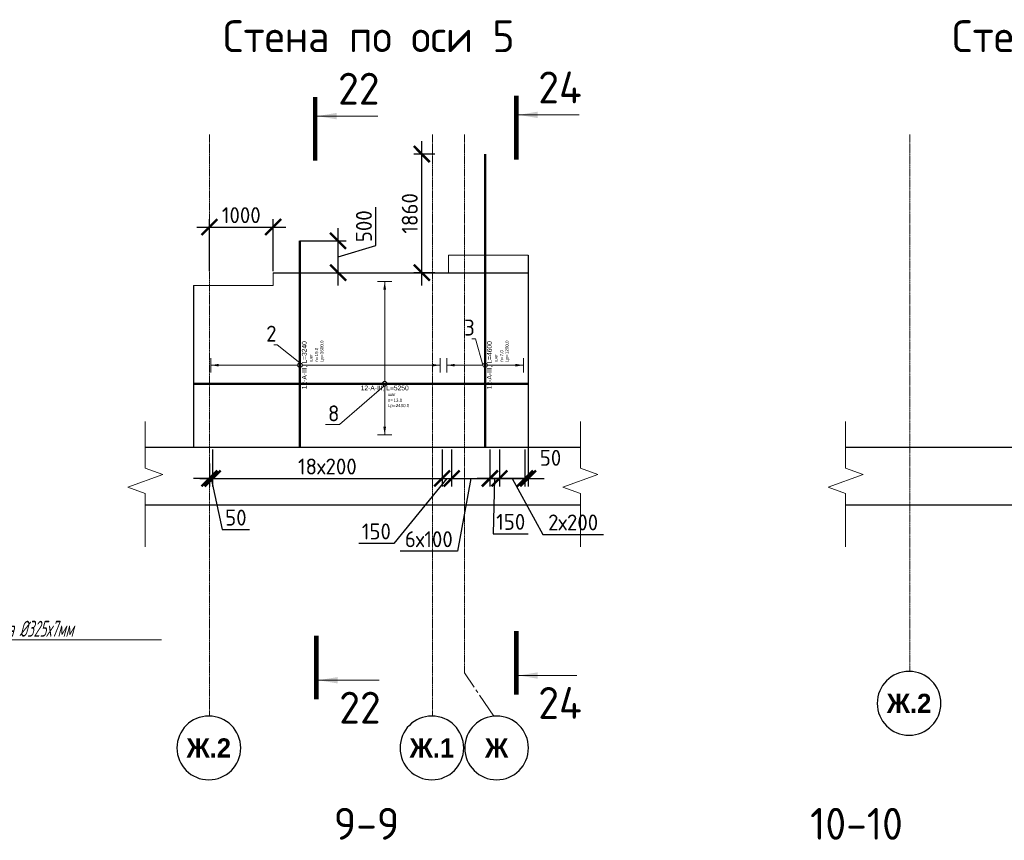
# Model space of a CAD drawing. Header units: millimetres. Extents: x 376598 to 1249954, y -318491 to -22134.
# Tile 243 of 256: x 631411 to 646857, y -49446 to -36580. Entities that reach past the tile are written whole.
import ezdxf
from ezdxf import colors
from ezdxf.entities.mleader import LeaderData, LeaderLine
from ezdxf.enums import TextEntityAlignment as Align
from ezdxf.math import Vec2, Vec3

# ---------------------------------------------------------------- set-up
doc = ezdxf.new("R2010")
doc.units = ezdxf.units.MM
doc.set_wipeout_variables(frame=1)
doc.linetypes.add('______5', pattern=[1100, 800, -100, 100, -100])
doc.linetypes.add('осевая', pattern=[50.8, 31.75, -6.35, 6.35, -6.35])
for name, color, linetype, lineweight in [('Standard', 7, 'Continuous', 25), ('АрмСтер', 2, 'Continuous', 50), ('ВК_задание стр текст', 1, 'Continuous', 5), ('Оси', 40, '______5', 18), ('подоснова', 151, 'Continuous', 5), ('РАЗМЕРЫ', 1, 'Continuous', 9), ('Узлы', 7, 'Continuous', 0)]:
    doc.layers.add(name, color=color, linetype=linetype, lineweight=lineweight)
doc.layers.add('АрмСтер_атрибуты', color=2, linetype='Continuous', lineweight=0, plot=False)
doc.styles.add('Century Gothic', font='GOTHIC.TTF')
doc.styles.add('GOST-2.304_Type-B', font='GOST_Common.ttf')
doc.styles.add('MGP-CS_GOST2304', font='isocpeur.ttf')
doc.styles.get("Standard").update_dxf_attribs({"font": 'arial.ttf'})
doc.styles.add('Аннотативный', font='arial.ttf')
doc.dimstyles.new('СПДС', dxfattribs={"dimscale": 100, "dimtxt": 2.5, "dimasz": 2.5, "dimexe": 1.25, "dimexo": 0, "dimtad": 1, "dimdec": 0, "dimtxsty": 'GOST-2.304_Type-B', "dimblk": 'ARCHTICK', "dimcen": 2.5, "dimdle": 2, "dimadec": 0, "dimazin": 2, "dimtfac": 0.75, "dimtdec": 0, "dimtmove": 1, "dimatfit": 3, "dimfxl": 1, "dimtolj": 1, "dimarcsym": 1})

# ---------------------------------------------------------------- blocks, each defined once
blk = doc.blocks.new('NSY101')
at = {"color": 0, "linetype": 'ByBlock', "lineweight": -2}
blk.add_circle((0, 0), 50, dxfattribs=at)
blk = doc.blocks.new('*U663')
at = {"layer": 'РАЗМЕРЫ'}
for p, q in [((112, 600), (-112, 600)), ((112, -600), (-112, -600))]:
    blk.add_line(p, q, dxfattribs=at)
at = {"layer": 'РАЗМЕРЫ', "ltscale": 15}
blk.add_line((0, -600), (0, 600), dxfattribs=at)
at = {"layer": 'РАЗМЕРЫ'}
for points in [[(0, 600), (21, 475), (-21, 475)], [(0, -600), (21, -475), (-21, -475)]]:
    blk.add_solid(points, dxfattribs=at)
at = {"layer": 'АрмСтер_атрибуты', "color": 215, "ltscale": 15, "style": 'Аннотативный'}
for s, p in [('шаг', (51, -194)), ('n=', (51, -285)), ('Lр=', (50, -368))]:
    blk.add_text(s, height=50, dxfattribs=at).set_placement(p)
at = {"layer": 'АрмСтер_атрибуты', "style": 'Аннотативный', "flags": 8}
blk.add_attdef('ПОЗ', (110, 30), '', height=75, dxfattribs=at)
at = {"layer": 'АрмСтер_атрибуты', "color": 215, "style": 'Аннотативный'}
for tag, p, flags in [('ШАГ', (191, -194), 10), ('КОЛ', (138, -285), 8), ('ШИРИНА', (173, -368), 8)]:
    blk.add_attdef(tag, p, '', height=50, dxfattribs=dict(at, flags=flags))
at = {"layer": 'АрмСтер_атрибуты', "flags": 9}
for tag, p in [('ОБОЗНАЧЕНИЕ', (-2096, -524)), ('МАССА', (-2096, -410))]:
    blk.add_attdef(tag, p, '', height=75, dxfattribs=at)
at = {"linetype": 'Continuous', "lineweight": 0}
blk.add_wipeout([(35, 0), (28, 21), (11, 33), (-11, 33), (-28, 21), (-35, 0), (-28, -21), (-11, -33), (11, -33), (28, -21)], dxfattribs=at)
at = {"color": 0, "linetype": 'ByBlock', "lineweight": -2, "ltscale": 100}
blk.add_line((-1290, 0), (3310, 0), dxfattribs=at)
at = {"layer": 'РАЗМЕРЫ'}
blk.add_circle((0, 0), 35, dxfattribs=at)
at = {"layer": 'АрмСтер_атрибуты', "style": 'Аннотативный', "flags": 8}
blk.add_attdef('НАИМЕНОВАНИЕ', text='', height=75, dxfattribs=at).set_placement((0, -29), align=Align.TOP_CENTER)
blk = doc.blocks.new('*U1301')
at = {"layer": 'РАЗМЕРЫ'}
for p, q in [((112, 1400), (-112, 1400)), ((112, -2200), (-112, -2200))]:
    blk.add_line(p, q, dxfattribs=at)
at = {"layer": 'РАЗМЕРЫ', "ltscale": 15}
blk.add_line((0, -2200), (0, 1400), dxfattribs=at)
at = {"layer": 'РАЗМЕРЫ'}
for points in [[(0, 1400), (21, 1275), (-21, 1275)], [(0, -2200), (21, -2075), (-21, -2075)]]:
    blk.add_solid(points, dxfattribs=at)
at = {"layer": 'АрмСтер_атрибуты', "color": 215, "ltscale": 15, "style": 'Аннотативный'}
for s, p in [('шаг', (51, -194)), ('n=', (51, -285)), ('Lр=', (50, -368))]:
    blk.add_text(s, height=50, dxfattribs=at).set_placement(p)
at = {"layer": 'АрмСтер_атрибуты', "style": 'Аннотативный', "flags": 8}
blk.add_attdef('ПОЗ', (110, 30), '', height=75, dxfattribs=at)
at = {"layer": 'АрмСтер_атрибуты', "color": 215, "style": 'Аннотативный'}
for tag, p, flags in [('ШАГ', (191, -194), 10), ('КОЛ', (138, -285), 8), ('ШИРИНА', (173, -368), 8)]:
    blk.add_attdef(tag, p, '', height=50, dxfattribs=dict(at, flags=flags))
at = {"layer": 'АрмСтер_атрибуты', "flags": 9}
for tag, p in [('ОБОЗНАЧЕНИЕ', (-2096, -524)), ('МАССА', (-2096, -410))]:
    blk.add_attdef(tag, p, '', height=75, dxfattribs=at)
at = {"linetype": 'Continuous', "lineweight": 0}
blk.add_wipeout([(35, 0), (28, 21), (11, 33), (-11, 33), (-28, 21), (-35, 0), (-28, -21), (-11, -33), (11, -33), (28, -21)], dxfattribs=at)
at = {"color": 0, "linetype": 'ByBlock', "lineweight": -2, "ltscale": 100}
blk.add_line((-1290, 0), (1950, 0), dxfattribs=at)
at = {"layer": 'РАЗМЕРЫ'}
blk.add_circle((0, 0), 35, dxfattribs=at)
at = {"layer": 'АрмСтер_атрибуты', "style": 'Аннотативный', "flags": 8}
blk.add_attdef('НАИМЕНОВАНИЕ', text='', height=75, dxfattribs=at).set_placement((0, -29), align=Align.TOP_CENTER)
blk = doc.blocks.new('_None')
blk = doc.blocks.new('_ArchTick')
at = {"color": 0, "linetype": 'ByBlock', "const_width": 0.15}
blk.add_lwpolyline([(-0.5, -0.5), (0.5, 0.5)], dxfattribs=at)
blk = doc.blocks.new('*D2234')
at = {"layer": 'DEFPOINTS', "color": 0, "lineweight": 0, "transparency": 16777216}
for p in [(635808, -40046), (636405, -40046), (635926, -40546)]:
    blk.add_point(p, dxfattribs=at)
at = {"layer": 'РАЗМЕРЫ', "color": 0, "lineweight": -2, "transparency": 16777216}
for p, q in [((636999, -40118), (636999, -39518)), ((636405, -40746), (636405, -39846)), ((635808, -40046), (636530, -40046)), ((636405, -40296), (636999, -40118)), ((635926, -40546), (636530, -40546))]:
    blk.add_line(p, q, dxfattribs=at)
at = {"layer": 'РАЗМЕРЫ', "color": 0, "lineweight": -2, "transparency": 16777216, "xscale": 250, "yscale": 250, "zscale": 250}
for p, rotation in [((636405, -40046), 90), ((636405, -40546), 270)]:
    blk.add_blockref('_ArchTick', p, dxfattribs=dict(at, rotation=rotation))
at = {"layer": 'РАЗМЕРЫ', "color": 0, "lineweight": 0, "transparency": 16777216, "insert": (636811, -39818), "char_height": 250, "attachment_point": 5, "rotation": 90, "style": 'GOST-2.304_Type-B'}
blk.add_mtext('\\A1;500', dxfattribs=at)
blk = doc.blocks.new('*D2235')
at = {"layer": 'DEFPOINTS', "color": 0, "lineweight": 0, "transparency": 16777216}
for p in [(637718, -38686), (637921, -38686), (637921, -40546)]:
    blk.add_point(p, dxfattribs=at)
at = {"layer": 'РАЗМЕРЫ', "color": 0, "lineweight": -2, "transparency": 16777216}
for p, q in [((637718, -40746), (637718, -38486)), ((637921, -38686), (637593, -38686)), ((637921, -40546), (637593, -40546))]:
    blk.add_line(p, q, dxfattribs=at)
at = {"layer": 'РАЗМЕРЫ', "color": 0, "lineweight": -2, "transparency": 16777216, "xscale": 250, "yscale": 250, "zscale": 250}
for p, rotation in [((637718, -38686), 90), ((637718, -40546), 270)]:
    blk.add_blockref('_ArchTick', p, dxfattribs=dict(at, rotation=rotation))
at = {"layer": 'РАЗМЕРЫ', "color": 0, "lineweight": 0, "transparency": 16777216, "insert": (637530, -39616), "char_height": 250, "attachment_point": 5, "rotation": 90, "style": 'GOST-2.304_Type-B'}
blk.add_mtext('\\A1;1860', dxfattribs=at)
blk = doc.blocks.new('*U786')
at = {"layer": 'РАЗМЕРЫ'}
for p, q in [((112, 1600), (-112, 1600)), ((112, -800), (-112, -800))]:
    blk.add_line(p, q, dxfattribs=at)
at = {"layer": 'РАЗМЕРЫ', "ltscale": 15}
blk.add_line((0, -800), (0, 1600), dxfattribs=at)
at = {"layer": 'РАЗМЕРЫ'}
for points in [[(0, 1600), (21, 1475), (-21, 1475)], [(0, -800), (21, -675), (-21, -675)]]:
    blk.add_solid(points, dxfattribs=at)
at = {"layer": 'АрмСтер_атрибуты', "color": 215, "ltscale": 15, "style": 'Аннотативный'}
for s, p in [('шаг', (51, -194)), ('n=', (51, -285)), ('Lр=', (50, -368))]:
    blk.add_text(s, height=50, dxfattribs=at).set_placement(p)
at = {"layer": 'АрмСтер_атрибуты', "flags": 9}
for tag, p in [('МАССА', (8340, 4790)), ('ОБОЗНАЧЕНИЕ', (8340, 4676))]:
    blk.add_attdef(tag, p, '', height=75, dxfattribs=at)
at = {"layer": 'АрмСтер_атрибуты', "style": 'Аннотативный', "flags": 8}
blk.add_attdef('ПОЗ', (110, 30), '', height=75, dxfattribs=at)
at = {"layer": 'АрмСтер_атрибуты', "color": 215, "style": 'Аннотативный'}
for tag, p, flags in [('ШАГ', (191, -194), 10), ('КОЛ', (138, -285), 8), ('ШИРИНА', (173, -368), 8)]:
    blk.add_attdef(tag, p, '', height=50, dxfattribs=dict(at, flags=flags))
at = {"linetype": 'Continuous', "lineweight": 0}
blk.add_wipeout([(35, 0), (28, 21), (11, 33), (-11, 33), (-28, 21), (-35, 0), (-28, -21), (-11, -33), (11, -33), (28, -21)], dxfattribs=at)
at = {"color": 0, "linetype": 'ByBlock', "lineweight": -2, "ltscale": 100}
blk.add_line((-2999, 0), (2251, 0), dxfattribs=at)
at = {"layer": 'РАЗМЕРЫ'}
blk.add_circle((0, 0), 35, dxfattribs=at)
at = {"layer": 'АрмСтер_атрибуты', "style": 'Аннотативный', "flags": 8}
blk.add_attdef('НАИМЕНОВАНИЕ', text='', height=75, dxfattribs=at).set_placement((0, -29), align=Align.TOP_CENTER)
blk = doc.blocks.new('*D2580')
at = {"layer": 'DEFPOINTS', "color": 0, "lineweight": 0, "transparency": 16777216}
for p in [(635387, -39831), (634387, -40520), (635387, -40520)]:
    blk.add_point(p, dxfattribs=at)
at = {"layer": 'РАЗМЕРЫ', "color": 0, "lineweight": -2, "transparency": 16777216}
for p, q in [((634187, -39831), (635587, -39831)), ((634387, -40520), (634387, -39706)), ((635387, -40520), (635387, -39706))]:
    blk.add_line(p, q, dxfattribs=at)
at = {"layer": 'РАЗМЕРЫ', "color": 0, "lineweight": -2, "transparency": 16777216, "xscale": 250, "yscale": 250, "zscale": 250, "rotation": 180}
blk.add_blockref('_ArchTick', (634387, -39831), dxfattribs=at)
at = {"layer": 'РАЗМЕРЫ', "color": 0, "lineweight": -2, "transparency": 16777216, "xscale": 250, "yscale": 250, "zscale": 250}
blk.add_blockref('_ArchTick', (635387, -39831), dxfattribs=at)
at = {"layer": 'РАЗМЕРЫ', "color": 0, "lineweight": 0, "transparency": 16777216, "insert": (634887, -39644), "char_height": 250, "attachment_point": 5, "style": 'GOST-2.304_Type-B'}
blk.add_mtext('\\A1;1000', dxfattribs=at)
blk = doc.blocks.new('*D2364')
at = {"layer": 'DEFPOINTS', "color": 0, "lineweight": 0, "transparency": 16777216}
for p in [(638037, -43316, -360), (638187, -43317, -360), (638187, -43772)]:
    blk.add_point(p, dxfattribs=at)
at = {"layer": 'РАЗМЕРЫ', "color": 0, "lineweight": -2, "transparency": 16777216}
for p, q in [((638037, -43316), (638037, -43897)), ((638187, -43317), (638187, -43897)), ((638112, -43772), (637281, -44790)), ((637837, -43772), (638387, -43772)), ((637281, -44790), (636731, -44790))]:
    blk.add_line(p, q, dxfattribs=at)
at = {"layer": 'РАЗМЕРЫ', "color": 0, "lineweight": -2, "transparency": 16777216, "xscale": 250, "yscale": 250, "zscale": 250, "rotation": 180}
blk.add_blockref('_ArchTick', (638037, -43772), dxfattribs=at)
at = {"layer": 'РАЗМЕРЫ', "color": 0, "lineweight": -2, "transparency": 16777216, "xscale": 250, "yscale": 250, "zscale": 250}
blk.add_blockref('_ArchTick', (638187, -43772), dxfattribs=at)
at = {"layer": 'РАЗМЕРЫ', "color": 0, "lineweight": 0, "transparency": 16777216, "insert": (637006, -44603), "char_height": 250, "attachment_point": 5, "style": 'GOST-2.304_Type-B'}
blk.add_mtext('\\A1;150', dxfattribs=at)
blk = doc.blocks.new('*D2365')
at = {"layer": 'DEFPOINTS', "color": 0, "lineweight": 0, "transparency": 16777216}
for p in [(638187, -43317, -360), (638787, -43317, -360), (638787, -43772)]:
    blk.add_point(p, dxfattribs=at)
at = {"layer": 'РАЗМЕРЫ', "color": 0, "lineweight": -2, "transparency": 16777216}
for p, q in [((638187, -43317), (638187, -43897)), ((638787, -43317), (638787, -43897)), ((637987, -43772), (638987, -43772)), ((638487, -43772), (638279, -44913)), ((638279, -44913), (637379, -44913))]:
    blk.add_line(p, q, dxfattribs=at)
at = {"layer": 'РАЗМЕРЫ', "color": 0, "lineweight": -2, "transparency": 16777216, "xscale": 250, "yscale": 250, "zscale": 250, "rotation": 180}
blk.add_blockref('_ArchTick', (638187, -43772), dxfattribs=at)
at = {"layer": 'РАЗМЕРЫ', "color": 0, "lineweight": -2, "transparency": 16777216, "xscale": 250, "yscale": 250, "zscale": 250}
blk.add_blockref('_ArchTick', (638787, -43772), dxfattribs=at)
at = {"layer": 'РАЗМЕРЫ', "color": 0, "lineweight": 0, "transparency": 16777216, "insert": (637829, -44725), "char_height": 250, "attachment_point": 5, "style": 'GOST-2.304_Type-B'}
blk.add_mtext('\\A1;6х100', dxfattribs=at)
blk = doc.blocks.new('*D2366')
at = {"layer": 'DEFPOINTS', "color": 0, "lineweight": 0, "transparency": 16777216}
for p in [(638937, -43317, -360), (639337, -43317, -360), (639337, -43772)]:
    blk.add_point(p, dxfattribs=at)
at = {"layer": 'РАЗМЕРЫ', "color": 0, "lineweight": -2, "transparency": 16777216}
for p, q in [((638937, -43317), (638937, -43897)), ((639337, -43317), (639337, -43897)), ((638737, -43772), (639537, -43772)), ((639137, -43772), (639618, -44650)), ((639618, -44650), (640568, -44650))]:
    blk.add_line(p, q, dxfattribs=at)
at = {"layer": 'РАЗМЕРЫ', "color": 0, "lineweight": -2, "transparency": 16777216, "xscale": 250, "yscale": 250, "zscale": 250, "rotation": 180}
blk.add_blockref('_ArchTick', (638937, -43772), dxfattribs=at)
at = {"layer": 'РАЗМЕРЫ', "color": 0, "lineweight": -2, "transparency": 16777216, "xscale": 250, "yscale": 250, "zscale": 250}
blk.add_blockref('_ArchTick', (639337, -43772), dxfattribs=at)
at = {"layer": 'РАЗМЕРЫ', "color": 0, "lineweight": 0, "transparency": 16777216, "insert": (640093, -44462), "char_height": 250, "attachment_point": 5, "style": 'GOST-2.304_Type-B'}
blk.add_mtext('\\A1;2х200', dxfattribs=at)
blk = doc.blocks.new('*D2367')
at = {"layer": 'DEFPOINTS', "color": 0, "lineweight": 0, "transparency": 16777216}
for p in [(634437, -43317, -360), (638037, -43316, -360), (638037, -43772)]:
    blk.add_point(p, dxfattribs=at)
at = {"layer": 'РАЗМЕРЫ', "color": 0, "lineweight": -2, "transparency": 16777216}
for p, q in [((634437, -43317), (634437, -43897)), ((638037, -43316), (638037, -43897)), ((634237, -43772), (638237, -43772))]:
    blk.add_line(p, q, dxfattribs=at)
at = {"layer": 'РАЗМЕРЫ', "color": 0, "lineweight": -2, "transparency": 16777216, "xscale": 250, "yscale": 250, "zscale": 250, "rotation": 180}
blk.add_blockref('_ArchTick', (634437, -43772), dxfattribs=at)
at = {"layer": 'РАЗМЕРЫ', "color": 0, "lineweight": -2, "transparency": 16777216, "xscale": 250, "yscale": 250, "zscale": 250}
blk.add_blockref('_ArchTick', (638037, -43772), dxfattribs=at)
at = {"layer": 'РАЗМЕРЫ', "color": 0, "lineweight": 0, "transparency": 16777216, "insert": (636237, -43585), "char_height": 250, "attachment_point": 5, "style": 'GOST-2.304_Type-B'}
blk.add_mtext('\\A1;18х200', dxfattribs=at)
blk = doc.blocks.new('*D2368')
at = {"layer": 'DEFPOINTS', "color": 0, "lineweight": 0, "transparency": 16777216}
for p in [(634437, -43317, -360), (634387, -43537), (634387, -43772)]:
    blk.add_point(p, dxfattribs=at)
at = {"layer": 'РАЗМЕРЫ', "color": 0, "lineweight": -2, "transparency": 16777216}
for p, q in [((634437, -43317), (634437, -43897)), ((634387, -43537), (634387, -43897)), ((634387, -43772), (634137, -43772)), ((634437, -43772), (634387, -43772)), ((634437, -43772), (634387, -43772)), ((634412, -43772), (634589, -44573)), ((634437, -43772), (634687, -43772)), ((634589, -44573), (635014, -44573))]:
    blk.add_line(p, q, dxfattribs=at)
at = {"layer": 'РАЗМЕРЫ', "color": 0, "lineweight": -2, "transparency": 16777216, "xscale": 250, "yscale": 250, "zscale": 250}
blk.add_blockref('_ArchTick', (634387, -43772), dxfattribs=at)
at = {"layer": 'РАЗМЕРЫ', "color": 0, "lineweight": -2, "transparency": 16777216, "xscale": 250, "yscale": 250, "zscale": 250, "rotation": 180}
blk.add_blockref('_ArchTick', (634437, -43772), dxfattribs=at)
at = {"layer": 'РАЗМЕРЫ', "color": 0, "lineweight": 0, "transparency": 16777216, "insert": (634802, -44386), "char_height": 250, "attachment_point": 5, "style": 'GOST-2.304_Type-B'}
blk.add_mtext('\\A1;50', dxfattribs=at)
blk = doc.blocks.new('*D2369')
at = {"layer": 'DEFPOINTS', "color": 0, "lineweight": 0, "transparency": 16777216}
for p in [(639337, -43317, -360), (639387, -43286), (639387, -43772)]:
    blk.add_point(p, dxfattribs=at)
at = {"layer": 'РАЗМЕРЫ', "color": 0, "lineweight": -2, "transparency": 16777216}
for p, q in [((639337, -43317), (639337, -43897)), ((639387, -43286), (639387, -43897)), ((639337, -43772), (639087, -43772)), ((639337, -43772), (639387, -43772)), ((639387, -43772), (639637, -43772))]:
    blk.add_line(p, q, dxfattribs=at)
at = {"layer": 'РАЗМЕРЫ', "color": 0, "lineweight": -2, "transparency": 16777216, "xscale": 250, "yscale": 250, "zscale": 250}
blk.add_blockref('_ArchTick', (639337, -43772), dxfattribs=at)
at = {"layer": 'РАЗМЕРЫ', "color": 0, "lineweight": -2, "transparency": 16777216, "xscale": 250, "yscale": 250, "zscale": 250, "rotation": 180}
blk.add_blockref('_ArchTick', (639387, -43772), dxfattribs=at)
at = {"layer": 'РАЗМЕРЫ', "color": 0, "lineweight": 0, "transparency": 16777216, "insert": (639738, -43449), "char_height": 250, "attachment_point": 5, "style": 'GOST-2.304_Type-B'}
blk.add_mtext('\\A1;50', dxfattribs=at)
blk = doc.blocks.new('*D2370')
at = {"layer": 'DEFPOINTS', "color": 0, "lineweight": 0, "transparency": 16777216}
for p in [(638937, -43317, -360), (638787, -43558), (638787, -43772)]:
    blk.add_point(p, dxfattribs=at)
at = {"layer": 'РАЗМЕРЫ', "color": 0, "lineweight": -2, "transparency": 16777216}
for p, q in [((638937, -43317), (638937, -43897)), ((638787, -43558), (638787, -43897)), ((639137, -43772), (638587, -43772)), ((638862, -43772), (638839, -44641)), ((638839, -44641), (639389, -44641))]:
    blk.add_line(p, q, dxfattribs=at)
at = {"layer": 'РАЗМЕРЫ', "color": 0, "lineweight": -2, "transparency": 16777216, "xscale": 250, "yscale": 250, "zscale": 250, "rotation": 180}
blk.add_blockref('_ArchTick', (638787, -43772), dxfattribs=at)
at = {"layer": 'РАЗМЕРЫ', "color": 0, "lineweight": -2, "transparency": 16777216, "xscale": 250, "yscale": 250, "zscale": 250}
blk.add_blockref('_ArchTick', (638937, -43772), dxfattribs=at)
at = {"layer": 'РАЗМЕРЫ', "color": 0, "lineweight": 0, "transparency": 16777216, "insert": (639114, -44453), "char_height": 250, "attachment_point": 5, "style": 'GOST-2.304_Type-B'}
blk.add_mtext('\\A1;150', dxfattribs=at)

msp = doc.modelspace()

# ---------------------------------------------------------------- linework, layer by layer
at = {"color": 7, "linetype": 'Continuous', "lineweight": 25, "transparency": 33554687}
for p, q in [((640208.1, -43286.5), (633381.5, -43286.5)), ((651194.2, -43286.5), (644367.6, -43286.5)), ((633381.5, -44186.5), (640208.1, -44186.5)), ((644367.6, -44186.5), (651194.2, -44186.5))]:
    msp.add_line(p, q, dxfattribs=at)
at = {"layer": 'Standard', "color": 7, "linetype": 'Continuous', "lineweight": 25, "transparency": 33554687}
for p, q in [((635387.4, -40546.5), (639387.4, -40546.5)), ((639387.4, -40546.5), (639387.4, -43286.5)), ((634137.4, -40746.5), (634137.4, -43286.5))]:
    msp.add_line(p, q, dxfattribs=at)
at = {"layer": 'Оси', "color": 16, "linetype": 'осевая', "lineweight": 0, "ltscale": 0.5, "transparency": 33554687}
for p, q in [((634387.4, -38377.7), (634387.4, -45981.4)), ((634387.4, -38377.7), (634387.4, -47497.6)), ((637887.4, -38377.7), (637887.4, -47497.6)), ((638387.4, -38377.7), (638387.4, -46821.1)), ((645373.6, -38377.7), (645373.6, -46798.3))]:
    msp.add_line(p, q, dxfattribs=at)
at = {"layer": 'Оси', "color": 16, "linetype": '______5', "lineweight": 0, "ltscale": 0.5, "transparency": 33554687}
msp.add_line((638849.3, -47499.4), (638387.4, -46821.1), dxfattribs=at)
at = {"layer": 'РАЗМЕРЫ', "color": 7, "linetype": 'Continuous', "lineweight": 15}
for points in [[(633381.5, -42881), (633381.5, -43608.4), (633656.2, -43708.4), (633106.7, -43908.4), (633381.5, -44008.4), (633381.5, -44844.9)], [(640208.1, -42881), (640208.1, -43608.4), (640482.8, -43708.4), (639933.3, -43908.4), (640208.1, -44008.4), (640208.1, -44844.9)], [(644367.6, -42881), (644367.6, -43608.4), (644642.3, -43708.4), (644092.8, -43908.4), (644367.6, -44008.4), (644367.6, -44844.9)]]:
    msp.add_lwpolyline(points, dxfattribs=at)
at = {"layer": 'Узлы', "color": 1, "linetype": 'Continuous', "lineweight": 0}
for p, q in [((636080.7, -38091.2, 200), (637030.7, -38091.2, 200)), ((639237.9, -38071.7), (640187.9, -38071.7)), ((636098.8, -46936, 400), (637048.8, -46936, 400)), ((639202.9, -46862), (640152.9, -46862))]:
    msp.add_line(p, q, dxfattribs=at)
at = {"layer": 'Узлы', "color": 1, "linetype": 'Continuous', "lineweight": 0, "const_width": 70}
for points, elevation in [([(636045.7, -37791.2), (636045.7, -38791.2)], 200), ([(636063.8, -47236), (636063.8, -46236)], 400)]:
    msp.add_lwpolyline(points, dxfattribs=dict(at, elevation=elevation))
msp.add_lwpolyline([(639202.9, -47162), (639202.9, -46162)], dxfattribs=at)
at = {"layer": 'Узлы', "color": 1, "linetype": 'Continuous', "lineweight": 0}
for points in [[(636080.7, -38091.2, 200), (636381.1, -38141.4, 200), (636381.1, -38040.9, 200)], [(639237.9, -38071.7), (639538.3, -38122), (639538.3, -38021.5)], [(636098.8, -46936, 400), (636399.3, -46986.2, 400), (636399.3, -46885.7, 400)], [(639237.9, -46862), (639538.3, -46912.2), (639538.3, -46811.7)]]:
    msp.add_solid(points, dxfattribs=at)

# ---------------------------------------------------------------- block references
at = {"layer": 'Оси', "color": 16, "linetype": 'Continuous', "lineweight": 25, "transparency": 33554687, "xscale": -9.999999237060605, "yscale": 9.999999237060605, "zscale": 9.999999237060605, "rotation": 90}
for p in [(645363.5, -47298.2), (634377.3, -47997.5), (637877.3, -47997.5), (638892.6, -47997.5)]:
    msp.add_blockref('NSY101', p, dxfattribs=at)

# ---------------------------------------------------------------- texts
at = {"layer": 'Оси', "color": 16, "linetype": 'Continuous', "lineweight": 25, "transparency": 33554687, "char_height": 300, "attachment_point": 5, "style": 'Century Gothic'}
for s, insert, width in [('\\A1;{\\fCentury Gothic|i0|b1;\\H300.000000;\\W1.000000;\\C16;Ж.2}\\P', (645363.5, -47298.2), 890), ('\\A1;{\\fCentury Gothic|i0|b1;\\H300.000000;\\W1.000000;\\C16;Ж.2}\\P', (634377.3, -47997.5), 890), ('\\A1;{\\fCentury Gothic|i0|b1;\\H300.000000;\\W1.000000;\\C16;Ж.1}\\P', (637877.3, -47997.5), 890), ('\\A1;{\\fCentury Gothic|i0|b1;\\H300.000000;\\W1.000000;\\C16;Ж}\\P', (638892.6, -47997.5), 540)]:
    msp.add_mtext(s, dxfattribs=dict(at, insert=insert, width=width))
at = {"layer": 'РАЗМЕРЫ', "char_height": 500, "attachment_point": 5, "style": 'GOST-2.304_Type-B'}
for s, insert in [('9-9', (636852.2, -49186.8)), ('10-10', (644538.7, -49186.8))]:
    msp.add_mtext_dynamic_manual_height_columns(s, width=3941.213, gutter_width=625, heights=[0], dxfattribs=dict(at, insert=insert))
at = {"layer": 'Узлы', "color": 80, "linetype": 'Continuous', "lineweight": 0, "style": 'GOST-2.304_Type-B'}
for s, p in [('Стена по оси 5', (634601.8, -37088.4)), ('Стена по оси 10', (646039.9, -37088.4))]:
    msp.add_text(s, height=500, dxfattribs=at).set_placement(p)
at = {"layer": 'Узлы', "color": 1, "linetype": 'Continuous', "lineweight": 0, "char_height": 500, "attachment_point": 5, "style": 'GOST-2.304_Type-B'}
for s, insert in [('22', (636730.7, -37661.2, 200)), ('24', (639887.9, -37641.7)), ('22', (636748.8, -47366, 400)), ('24', (639887.9, -47292))]:
    msp.add_mtext_dynamic_manual_height_columns(s, width=723.88, gutter_width=25, heights=[0], dxfattribs=dict(at, insert=insert))

# ---------------------------------------------------------------- next in the draw order: block references
at = {"layer": 'АрмСтер', "ltscale": 15}
ref = msp.add_blockref('*U663', (638711.9, -41996.5), dxfattribs=dict(at, rotation=90))
ref.add_attrib('НАИМЕНОВАНИЕ', '12-A-III, L=4600', dxfattribs={"layer": 'АрмСтер_атрибуты', "height": 75, "rotation": 90, "style": 'Аннотативный', "flags": 8}).set_placement((638741.2, -41996.5), align=Align.TOP_CENTER)
ref.add_attrib('КОЛ', '7.0', (638997, -41858.4), dxfattribs={"layer": 'АрмСтер_атрибуты', "color": 215, "height": 50, "rotation": 90, "style": 'Аннотативный', "flags": 8})
ref.add_attrib('ШИРИНА', '1200.0', (639079.7, -41823.6), dxfattribs={"layer": 'АрмСтер_атрибуты', "color": 215, "height": 50, "rotation": 90, "style": 'Аннотативный', "flags": 8})
ref = msp.add_blockref('*U1301', (635808, -41996.5), dxfattribs=dict(at, rotation=90))
ref.add_attrib('НАИМЕНОВАНИЕ', '12-A-III, L=3240', dxfattribs={"layer": 'АрмСтер_атрибуты', "height": 75, "rotation": 90, "style": 'Аннотативный', "flags": 8}).set_placement((635837.3, -41996.5), align=Align.TOP_CENTER)
ref.add_attrib('КОЛ', '19.0', (636093.1, -41858.4), dxfattribs={"layer": 'АрмСтер_атрибуты', "color": 215, "height": 50, "rotation": 90, "style": 'Аннотативный', "flags": 8})
ref.add_attrib('ШИРИНА', '3600.0', (636175.8, -41823.6), dxfattribs={"layer": 'АрмСтер_атрибуты', "color": 215, "height": 50, "rotation": 90, "style": 'Аннотативный', "flags": 8})

# ---------------------------------------------------------------- next in the draw order: leaders
at = {"layer": 'ВК_задание стр текст'}
ml = msp.add_multileader_mtext('Standard', dxfattribs=at)
ml.set_content('{\\Fcs_gost2304|c204;\\Q15;\\W0.7;ст.гильза \\Fcs_gost2304|c0;%%C\\Fcs_gost2304|c204;325х7мм }', color=256, style='MGP-CS_GOST2304')
ml.set_leader_properties(color=256, linetype='ByLayer', lineweight=-1)
ml.set_arrow_properties(name='NONE')
ml.build(insert=Vec2(0, 0))
ml.multileader.update_dxf_attribs({"has_dogleg": 0, "text_left_attachment_type": 6, "text_right_attachment_type": 6, "dogleg_length": 0, "arrow_head_size": 400})
ctx = ml.context
ctx.base_point, ctx.char_height, ctx.arrow_head_size, ctx.landing_gap_size, ctx.plane_origin = Vec3(630166.3, -46303.9), 250, 400, 50, Vec3(624812.9, -33817)
ctx.left_attachment, ctx.right_attachment, ctx.text_align_type = 6, 6, 1
notes = []
notes.append((ctx, [(0, (1, 1, 0), (630166.3, -46303.9), (1, 0), 0, [(1, [(624868.4, -42749), (626168.4, -42749)], 0, [])])]))
ctx.mtext.insert, ctx.mtext.alignment, ctx.mtext.flow_direction = Vec3(631374.4, -46003.9), 2, 5
ctx.mtext.has_bg_fill, ctx.mtext.bg_color, ctx.mtext.bg_scale_factor, ctx.mtext.bg_transparency, ctx.mtext.use_window_bg_color = 1, -1027028792, 1.5, 0, 1
for ctx, leaders in notes:
    for number, flags, end, landing, length, lines in leaders:
        leader = LeaderData()
        leader.index, (leader.has_last_leader_line, leader.has_dogleg_vector, leader.attachment_direction) = number, flags
        leader.last_leader_point, leader.dogleg_vector, leader.dogleg_length = Vec3(end), Vec3(landing), length
        for number, points, colour, breaks in lines:
            line = LeaderLine()
            line.index, line.vertices, line.color, line.breaks = number, Vec3.list(points), colors.encode_raw_color(colour), breaks
            leader.lines.append(line)
        ctx.leaders.append(leader)

# ---------------------------------------------------------------- next in the draw order: linework, layer by layer
at = {"layer": 'РАЗМЕРЫ', "color": 4}
msp.add_lwpolyline([(638137.4, -40546.5), (638137.4, -40270), (639387.4, -40270), (639387.4, -40546.5)], dxfattribs=at)
at = {"layer": 'Узлы', "color": 1, "linetype": 'Continuous', "lineweight": 0, "const_width": 70}
msp.add_lwpolyline([(639202.9, -37771.7), (639202.9, -38771.7)], dxfattribs=at)

# ---------------------------------------------------------------- next in the draw order: dimensions: what is measured, and where the dimension line sits
at = {"layer": 'РАЗМЕРЫ', "color": 1, "lineweight": 0}
for base, p1, p2, picture, middle in [((637717.6, -38686.4, 360), (637920.9, -40546.5, 360), (637920.9, -38686.4, 360), '*D2235', (637530.1, -39616.4, 360)), ((636405.2, -40046.5), (635926.2, -40546.1), (635808, -40046.5), '*D2234', (636811.5, -40055.6))]:
    dim = msp.add_linear_dim(base=base, p1=p1, p2=p2, angle=90, dimstyle='СПДС', dxfattribs=at)
    dim.commit()
    dim.dimension.update_dxf_attribs({"geometry": picture, "text_midpoint": middle})
at = {"layer": 'РАЗМЕРЫ', "color": 4, "lineweight": 0}
dim = msp.add_linear_dim(base=(635387.4, -39831.4), p1=(634387.4, -40520.5), p2=(635387.4, -40520.5), dimstyle='СПДС', dxfattribs=at)
dim.commit()
dim.dimension.update_dxf_attribs({"geometry": '*D2580', "text_midpoint": (634887.4, -39643.9)})
at = {"layer": 'РАЗМЕРЫ', "color": 1, "lineweight": 0}
for base, p1, p2, picture, middle in [((634387.4, -43772.1), (634437.4, -43316.5, -360), (634387.4, -43537.1), '*D2368', (634651.9, -44573.4)), ((638187.4, -43772.4), (638037.4, -43316.4, -360), (638187.4, -43316.7, -360), '*D2364', (637218.9, -44790.3))]:
    dim = msp.add_linear_dim(base=base, p1=p1, p2=p2, angle=180, dimstyle='СПДС', dxfattribs=at)
    dim.commit()
    dim.dimension.update_dxf_attribs({"geometry": picture, "text_midpoint": middle, "dimtype": 160})
at = {"layer": 'РАЗМЕРЫ', "lineweight": 0}
dim = msp.add_linear_dim(base=(638037.4, -43772.1), p1=(634437.4, -43316.5, -360), p2=(638037.4, -43316.1, -360), angle=180, text='18х200', dimstyle='СПДС', dxfattribs=at)
dim.commit()
dim.dimension.update_dxf_attribs({"geometry": '*D2367', "text_midpoint": (636237.4, -43584.6)})
at = {"layer": 'РАЗМЕРЫ', "color": 1, "lineweight": 0}
for base, p1, p2, text, picture, middle in [((638787.4, -43772.4), (638187.4, -43316.7, -360), (638787.4, -43316.7, -360), '6х100', '*D2365', (638216.8, -44912.5)), ((639337.4, -43772.4), (638937.4, -43316.7, -360), (639337.4, -43316.7, -360), '2х200', '*D2366', (639680.7, -44649.8))]:
    dim = msp.add_linear_dim(base=base, p1=p1, p2=p2, angle=180, text=text, dimstyle='СПДС', dxfattribs=at)
    dim.commit()
    dim.dimension.update_dxf_attribs({"geometry": picture, "text_midpoint": middle, "dimtype": 160})
at = {"layer": 'РАЗМЕРЫ', "color": 4, "lineweight": 0}
for base, p1, p2, picture, middle in [((638787.4, -43772.4), (638937.4, -43316.7, -360), (638787.4, -43558), '*D2370', (638901.2, -44640.7)), ((639387.4, -43772.4), (639337.4, -43316.7, -360), (639387.4, -43286.5), '*D2369', (639737.9, -43636.4))]:
    dim = msp.add_linear_dim(base=base, p1=p1, p2=p2, angle=180, dimstyle='СПДС', dxfattribs=at)
    dim.commit()
    dim.dimension.update_dxf_attribs({"geometry": picture, "text_midpoint": middle, "dimtype": 160})

# ---------------------------------------------------------------- next in the draw order: leaders
at = {"layer": 'подоснова'}
ml = msp.add_multileader_mtext('Standard', dxfattribs=at)
ml.set_content('2', color=256, style='GOST-2.304_Type-B')
ml.set_leader_properties(color=256, linetype='ByLayer', lineweight=15)
ml.set_arrow_properties(name='NONE')
ml.build(insert=Vec2(0, 0))
ml.multileader.update_dxf_attribs({"text_left_attachment_type": 6, "text_right_attachment_type": 6, "dogleg_length": 10, "arrow_head_size": 18})
ctx = ml.context
ctx.base_point, ctx.char_height, ctx.arrow_head_size, ctx.landing_gap_size, ctx.plane_origin = Vec3(635276.3, -41677.1), 250, 18, 20, Vec3(636727.2, -41002.6)
ctx.left_attachment, ctx.right_attachment, ctx.text_align_type = 6, 6, 1
notes = []
notes.append((ctx, [(1, (1, 1, 0), (635451.3, -41677.1), (-1, 0), 10, [(0, [(635808, -41961.5)], 0, [])])]))
ctx.mtext.insert, ctx.mtext.width, ctx.mtext.alignment, ctx.mtext.flow_direction = Vec3(635358.8, -41377.1), 22.898, 2, 5
ml = msp.add_multileader_mtext('Standard', dxfattribs=at)
ml.set_content('3', color=256, style='GOST-2.304_Type-B')
ml.set_leader_properties(color=256, linetype='ByLayer', lineweight=15)
ml.set_arrow_properties(name='NONE')
ml.build(insert=Vec2(0, 0))
ml.multileader.update_dxf_attribs({"text_left_attachment_type": 6, "text_right_attachment_type": 6, "dogleg_length": 10, "arrow_head_size": 18})
ctx = ml.context
ctx.base_point, ctx.char_height, ctx.arrow_head_size, ctx.landing_gap_size, ctx.plane_origin = Vec3(638383.9, -41582.1), 250, 18, 20, Vec3(638008.9, -40954.6)
ctx.left_attachment, ctx.right_attachment, ctx.text_align_type = 6, 6, 1
notes.append((ctx, [(1, (1, 1, 0), (638558.9, -41582.1), (-1, 0), 10, [(0, [(638680.2, -42009.5)], 0, [])])]))
ctx.mtext.insert, ctx.mtext.width, ctx.mtext.alignment, ctx.mtext.flow_direction = Vec3(638466.4, -41282.1), 22.898, 2, 5
for ctx, leaders in notes:
    for number, flags, end, landing, length, lines in leaders:
        leader = LeaderData()
        leader.index, (leader.has_last_leader_line, leader.has_dogleg_vector, leader.attachment_direction) = number, flags
        leader.last_leader_point, leader.dogleg_vector, leader.dogleg_length = Vec3(end), Vec3(landing), length
        for number, points, colour, breaks in lines:
            line = LeaderLine()
            line.index, line.vertices, line.color, line.breaks = number, Vec3.list(points), colors.encode_raw_color(colour), breaks
            leader.lines.append(line)
        ctx.leaders.append(leader)

# ---------------------------------------------------------------- next in the draw order: block references
at = {"layer": 'АрмСтер', "ltscale": 15}
ref = msp.add_blockref('*U786', (637136.9, -42286.5, -720), dxfattribs=at)
ref.add_attrib('НАИМЕНОВАНИЕ', '12-A-III, L=5250', dxfattribs={"layer": 'АрмСтер_атрибуты', "height": 75, "style": 'Аннотативный', "flags": 8}).set_placement((637136.9, -42315.8, -720), align=Align.TOP_CENTER)
ref.add_attrib('КОЛ', '13.0', (637274.9, -42571.6, -720), dxfattribs={"layer": 'АрмСтер_атрибуты', "color": 215, "height": 50, "style": 'Аннотативный', "flags": 8})
ref.add_attrib('ШИРИНА', '2400.0', (637309.8, -42654.3, -720), dxfattribs={"layer": 'АрмСтер_атрибуты', "color": 215, "height": 50, "style": 'Аннотативный', "flags": 8})

# ---------------------------------------------------------------- next in the draw order: linework, layer by layer
at = {"layer": 'Standard', "color": 7, "linetype": 'Continuous', "lineweight": 25, "transparency": 33554687}
msp.add_line((639387.4, -40270), (639387.4, -43286.5), dxfattribs=at)
at = {"layer": 'РАЗМЕРЫ', "color": 4}
msp.add_lwpolyline([(635387.4, -40546.5), (635387.4, -40746.5), (634137.4, -40746.5)], dxfattribs=at)

# ---------------------------------------------------------------- next in the draw order: leaders
at = {"layer": 'подоснова'}
ml = msp.add_multileader_mtext('Standard', dxfattribs=at)
ml.set_content('8', color=256, style='GOST-2.304_Type-B')
ml.set_leader_properties(color=256, linetype='ByLayer', lineweight=15)
ml.set_arrow_properties(name='NONE')
ml.build(insert=Vec2(0, 0))
ml.multileader.update_dxf_attribs({"text_left_attachment_type": 6, "text_right_attachment_type": 6, "dogleg_length": 10, "arrow_head_size": 18})
ctx = ml.context
ctx.base_point, ctx.char_height, ctx.arrow_head_size, ctx.landing_gap_size, ctx.plane_origin = Vec3(636254.5, -42927.1), 250, 18, 20, Vec3(636686, -40533.6)
ctx.left_attachment, ctx.right_attachment, ctx.text_align_type = 6, 6, 1
notes = []
notes.append((ctx, [(1, (1, 1, 0), (636429.5, -42927.1), (-1, 0), 10, [(0, [(637126.1, -42319.7)], 0, [])])]))
ctx.mtext.insert, ctx.mtext.alignment, ctx.mtext.flow_direction = Vec3(636337, -42627.1), 2, 5
for ctx, leaders in notes:
    for number, flags, end, landing, length, lines in leaders:
        leader = LeaderData()
        leader.index, (leader.has_last_leader_line, leader.has_dogleg_vector, leader.attachment_direction) = number, flags
        leader.last_leader_point, leader.dogleg_vector, leader.dogleg_length = Vec3(end), Vec3(landing), length
        for number, points, colour, breaks in lines:
            line = LeaderLine()
            line.index, line.vertices, line.color, line.breaks = number, Vec3.list(points), colors.encode_raw_color(colour), breaks
            leader.lines.append(line)
        ctx.leaders.append(leader)

doc.saveas('drawing.dxf')
